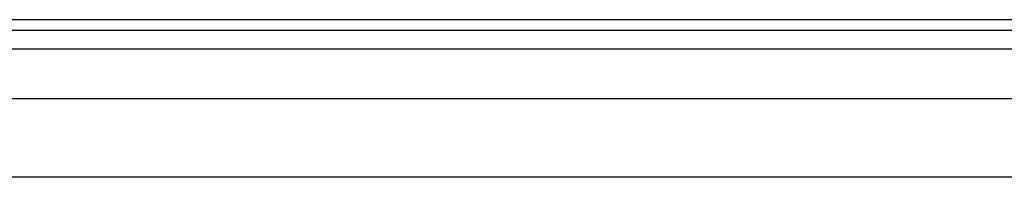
# Model space of a CAD drawing. Header units: inches. Extents: x 3.3 to 80.3, y 4.6 to 43.1.
# Tile 45 of 80: x 8.2 to 13.1, y 32 to 32.8. Entities that reach past the tile are written whole.
import ezdxf

# ---------------------------------------------------------------- set-up
doc = ezdxf.new("R2010")
doc.units = ezdxf.units.IN
doc.header["$MEASUREMENT"] = 0
doc.layers.add('Visible Edges(ANSI)', color=7, linetype='Continuous', lineweight=25)
doc.layers.add('Visible Tangent Edges(ANSI)', color=7, linetype='Continuous', lineweight=25)

msp = doc.modelspace()

# ---------------------------------------------------------------- linework, layer by layer
at = {"layer": 'Visible Edges(ANSI)'}
for p, q in [((19.0261, 32.7699), (3.4001, 32.7699)), ((3.4001, 32.7169), (19.0261, 32.7169)), ((4.1309, 32.3762), (18.275, 32.3762)), ((18.275, 31.9825), (4.1309, 31.9825))]:
    msp.add_line(p, q, dxfattribs=at)
at = {"layer": 'Visible Tangent Edges(ANSI)'}
msp.add_line((3.4001, 32.6239), (19.0261, 32.6239), dxfattribs=at)

doc.saveas('drawing.dxf')
